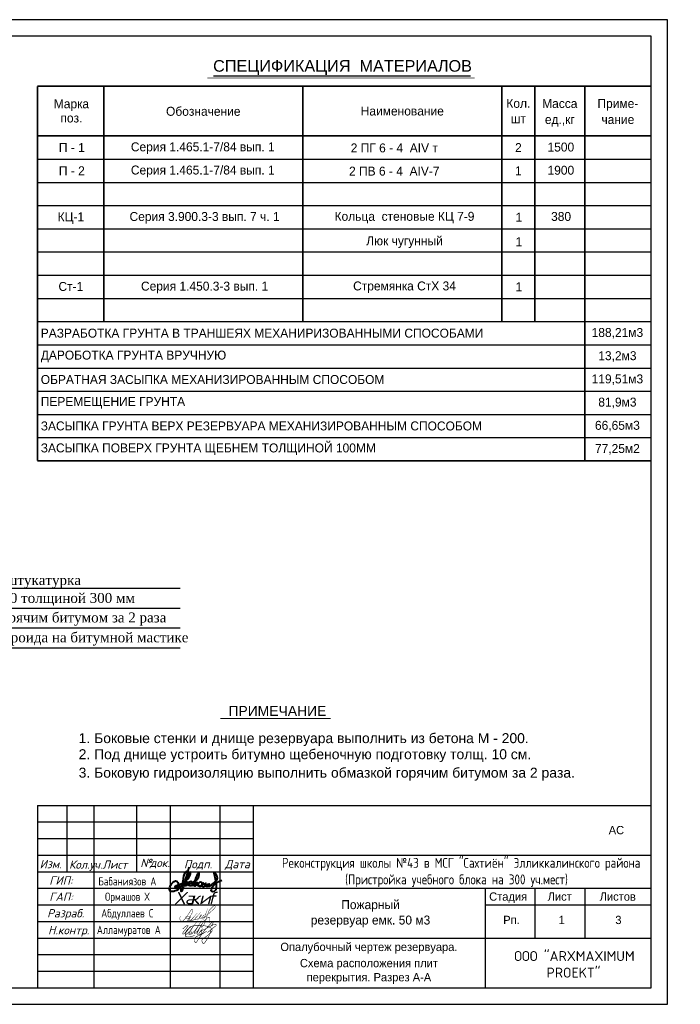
# Model space of a CAD drawing. Header units: millimetres. Extents: x -5733 to 3442, y -1003 to 2277.
# Tile 10 of 20: x 2258 to 2458, y 556 to 853. Entities that reach past the tile are written whole.
import ezdxf
from ezdxf.enums import TextEntityAlignment as Align

# ---------------------------------------------------------------- set-up
doc = ezdxf.new("R2010")
doc.units = ezdxf.units.MM
doc.linetypes.add('K5LT32772', pattern=[0])
doc.layers.add('Building', color=250, linetype='Continuous')
doc.layers.add('Системный слой', color=7, linetype='Continuous')
doc.styles.add('Arial_3', font='arial.ttf', dxfattribs={"height": 3})
doc.styles.add('GOST', font='gost.shx', dxfattribs={"oblique": 15})
doc.styles.add('style3', font='times.ttf', dxfattribs={"height": 2.5})
doc.styles.add('Times new roman', font='times.ttf', dxfattribs={"height": 2})
doc.styles.add('Tokhirov Ilyos', font='isocpeui.ttf')
doc.styles.add('А2.5', font='GOTHIC.TTF', dxfattribs={"height": 2.5})
doc.styles.add('А2.7', font='arial.ttf', dxfattribs={"height": 2.7})
doc.styles.add('А3', font='GOTHIC.TTF', dxfattribs={"height": 3})

# ---------------------------------------------------------------- blocks, each defined once
blk = doc.blocks.new('22а2')
at = {"layer": 'Системный слой', "color": 5, "linetype": 'K5LT32772', "true_color": 0x0000ff, "const_width": 0.1585470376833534}
for points in [[(14893.70090679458, 5470.813986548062), (14893.81868016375, 5470.947819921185), (14893.94028258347, 5471.051328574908), (14894.04785182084, 5471.137383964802), (14894.1339072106, 5471.219853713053), (14894.26836030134, 5471.338613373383), (14894.4557270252, 5471.472446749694), (14894.60026706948, 5471.6009267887), (14894.73945377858, 5471.707993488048), (14894.88399382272, 5471.7775868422), (14894.96764433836, 5471.799548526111), (14895.0195199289, 5471.807848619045), (14895.09110824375, 5471.813036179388), (14895.14713388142, 5471.814073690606), (14895.21249712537, 5471.797473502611), (14895.2685227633, 5471.773610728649), (14895.28014061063, 5471.707993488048), (14895.26022266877, 5471.641846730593), (14895.21590059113, 5471.568806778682), (14895.09277388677, 5471.41356006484), (14893.73838013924, 5469.705846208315), (14893.71314573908, 5469.647040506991), (14893.69696055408, 5469.599729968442), (14893.67949345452, 5469.518479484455), (14893.66583519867, 5469.43414307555), (14893.66459018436, 5469.374382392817), (14893.67698219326, 5469.330266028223), (14893.6856281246, 5469.310380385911), (14893.7046491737, 5469.267150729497), (14893.73318074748, 5469.253317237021), (14893.76517069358, 5469.248994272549), (14893.81358790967, 5469.245535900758), (14893.85335919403, 5469.244671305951), (14893.90553612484, 5469.259038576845), (14893.95001120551, 5469.28243857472), (14893.9978197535, 5469.310824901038), (14894.09170024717, 5469.373939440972), (14894.18457189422, 5469.437816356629), (14894.28915309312, 5469.519987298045), (14894.53267788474, 5469.753053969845), (14895.05530054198, 5470.284006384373), (14895.53710068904, 5470.921053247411), (14896.01442461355, 5471.628840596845), (14895.05530054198, 5470.284006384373), (14894.50926037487, 5469.572012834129), (14894.48523300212, 5469.522030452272), (14894.4555219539, 5469.436074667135), (14894.42360701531, 5469.320406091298), (14894.40996637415, 5469.257026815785), (14894.40391422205, 5469.207745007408), (14894.40910178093, 5469.156734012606), (14894.41688311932, 5469.123014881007), (14894.43331038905, 5469.091024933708), (14894.46357114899, 5469.078056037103), (14894.49729028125, 5469.071139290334), (14894.53533237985, 5469.071139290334), (14894.58420706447, 5469.079506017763), (14894.64331179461, 5469.099002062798), (14894.70198043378, 5469.138392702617), (14895.0392405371, 5469.438179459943), (14895.5585140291, 5469.936039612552), (14895.86094639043, 5470.258948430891), (14896.20327457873, 5470.686513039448), (14896.26265280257, 5470.769126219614), (14896.82725441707, 5471.499213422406), (14896.37089688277, 5470.846224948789), (14896.13854731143, 5470.456394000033), (14895.72446741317, 5469.679079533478), (14895.53263940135, 5469.327543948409), (14895.519979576, 5469.24277343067), (14895.52371461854, 5469.176787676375), (14895.54487986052, 5469.126987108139), (14895.56106504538, 5469.092126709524), (14895.5959254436, 5469.053531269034), (14895.63524498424, 5469.028649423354), (14895.70424168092, 5469.024895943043), (14895.75155222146, 5469.037346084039), (14895.80508783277, 5469.048551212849), (14895.86722282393, 5469.077721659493), (14896.02197049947, 5469.281219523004)], [(14896.40398395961, 5469.997924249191), (14896.23160326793, 5469.719606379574), (14896.15415341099, 5469.536308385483), (14896.11542848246, 5469.430460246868), (14896.10538335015, 5469.365944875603), (14896.11183604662, 5469.332859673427), (14896.1247181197, 5469.30734413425), (14896.16786168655, 5469.275589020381), (14896.23178481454, 5469.249349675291), (14896.28987308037, 5469.251933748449), (14896.35223484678, 5469.276116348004), (14896.45542009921, 5469.363536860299), (14896.52514089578, 5469.435747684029), (14896.69127938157, 5469.619621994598), (14897.29781267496, 5470.261486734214), (14897.78472187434, 5470.888771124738), (14898.38730402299, 5471.746483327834), (14897.7217968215, 5470.666198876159), (14897.34278069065, 5470.049494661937), (14897.20145264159, 5469.753990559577), (14897.15648462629, 5469.535574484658), (14897.23999665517, 5469.484182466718), (14897.35562869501, 5469.49060646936), (14897.47126073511, 5469.535574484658), (14897.63828479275, 5469.657630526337), (14898.03384376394, 5470.061352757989), (14898.38346905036, 5470.518446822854), (14898.65327714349, 5470.910310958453), (14898.84599720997, 5471.231511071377), (14899.12865330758, 5471.655495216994), (14898.51837309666, 5470.595534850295), (14898.33850103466, 5470.203670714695), (14898.12008495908, 5469.779686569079), (14897.98518091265, 5469.52915048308), (14897.94907510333, 5469.404859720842), (14897.95337787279, 5469.342469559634), (14897.98518091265, 5469.252918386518), (14898.04803880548, 5469.187569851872), (14898.14578096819, 5469.130862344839), (14898.24381482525, 5469.140239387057), (14898.33850103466, 5469.18225436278)], [(14902.36730721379, 5471.640190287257), (14902.50146153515, 5471.782305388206), (14902.57581340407, 5471.857586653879), (14902.66281131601, 5471.922846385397), (14902.82251292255, 5472.026737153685), (14902.97493425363, 5472.106665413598), (14903.1189909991, 5472.178229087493), (14903.19148407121, 5472.204252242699), (14903.2730915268, 5472.224774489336), (14903.38180259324, 5472.219033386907), (14903.48508360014, 5472.192654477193), (14903.57232925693, 5472.164198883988), (14903.65853166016, 5472.121990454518), (14903.70058623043, 5472.069400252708), (14903.72919568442, 5472.006358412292), (14903.7431378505, 5471.887914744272), (14903.74127905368, 5471.834009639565), (14903.73198507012, 5471.790327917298), (14903.70224432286, 5471.747575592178), (14903.65577440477, 5471.7029644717), (14903.36302755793, 5471.505286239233), (14902.76559535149, 5471.055606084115), (14901.13801077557, 5469.700141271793), (14901.82255250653, 5470.264425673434), (14901.86608487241, 5470.275787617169), (14901.90265841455, 5470.277401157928), (14901.94299688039, 5470.279014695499), (14901.98906265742, 5470.273676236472), (14902.0306658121, 5470.255349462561), (14902.06562581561, 5470.226305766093), (14902.09682089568, 5470.190807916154), (14902.10931998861, 5470.15341890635), (14902.11232057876, 5470.067775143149), (14902.10457559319, 5469.981934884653), (14902.09683060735, 5469.898676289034), (14902.0815682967, 5469.811148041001), (14902.05210176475, 5469.731874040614), (14901.71154573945, 5468.941595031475), (14901.09175795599, 5467.803775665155), (14900.30546002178, 5466.656705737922), (14900.11119817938, 5466.453193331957), (14899.89843520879, 5466.434692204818), (14899.67642167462, 5466.536448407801), (14899.55616434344, 5466.76771250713), (14899.44515757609, 5467.165486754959), (14899.43590701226, 5467.46150480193), (14899.79667900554, 5467.84077792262), (14900.52747355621, 5468.340308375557), (14901.47103107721, 5469.089604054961), (14901.86880532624, 5469.45037604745), (14902.42383916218, 5470.005409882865), (14902.46444921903, 5470.089402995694), (14902.48768417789, 5470.141449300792), (14902.51277793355, 5470.203718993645), (14902.52559536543, 5470.273676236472), (14902.53545523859, 5470.338258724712), (14902.53824343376, 5470.397740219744), (14902.53452584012, 5470.443280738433), (14902.52559536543, 5470.504940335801), (14902.47198698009, 5470.663017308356), (14902.39608747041, 5470.828710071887), (14902.24157045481, 5470.993960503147), (14902.0630671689, 5471.143229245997), (14901.82313600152, 5471.310761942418), (14901.56353671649, 5471.439247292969), (14901.05215300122, 5471.594047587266), (14900.49047130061, 5471.707513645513), (14899.48215983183, 5471.846272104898), (14898.41834497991, 5471.892524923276), (14897.72455268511, 5471.892524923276), (14897.42395870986, 5471.860849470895), (14897.17727701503, 5471.822305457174), (14896.9267409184, 5471.764489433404), (14896.65148726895, 5471.689012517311), (14896.21444755, 5471.444574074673), (14895.79118482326, 5471.170980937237), (14895.10664309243, 5470.643698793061), (14894.61636320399, 5470.005409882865), (14894.39434966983, 5469.320868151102), (14894.43135192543, 5468.738082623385), (14894.61636320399, 5468.460565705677), (14895.04188914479, 5468.395811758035), (14895.73568143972, 5468.414312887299), (14896.47572655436, 5468.571572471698), (14897.27127505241, 5468.839838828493)], [(14899.62528493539, 5470.824008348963), (14899.3208414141, 5470.479797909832), (14898.88914844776, 5469.940181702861), (14898.67330196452, 5469.639538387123), (14898.52922505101, 5469.408595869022), (14898.50691948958, 5469.261379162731), (14898.54706950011, 5469.216768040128), (14898.70766954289, 5469.18554025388), (14898.8905751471, 5469.216768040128), (14898.99764184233, 5469.221229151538), (14899.13593632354, 5469.292606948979), (14899.2831530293, 5469.39521253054), (14899.3902197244, 5469.564734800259), (14899.41252528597, 5469.752101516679), (14899.38575861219, 5469.881473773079), (14899.26976969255, 5469.984079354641), (14899.15824188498, 5470.077762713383), (14899.08240297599, 5470.11791272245), (14900.89739848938, 5470.996716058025), (14901.64922021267, 5471.387509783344), (14901.89012028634, 5471.532049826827), (14902.18455370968, 5471.719416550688), (14902.36656709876, 5471.890723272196), (14902.56999382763, 5472.153036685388), (14902.68592282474, 5472.309362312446), (14902.75200721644, 5472.42070343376), (14902.78228285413, 5472.550262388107), (14902.78629785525, 5472.666697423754), (14902.77023785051, 5472.749674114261), (14902.73059387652, 5472.811496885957), (14902.66584781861, 5472.858079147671), (14902.59676050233, 5472.870383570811), (14902.51863110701, 5472.85674081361), (14902.44686712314, 5472.806143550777), (14902.09354701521, 5472.404643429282), (14900.38706689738, 5470.515404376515), (14899.46201054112, 5469.297413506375), (14897.7549257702, 5466.702149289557), (14897.70585353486, 5466.66311455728), (14897.63782157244, 5466.636347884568), (14897.59321044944, 5466.629656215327), (14897.54971460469, 5466.626310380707), (14897.52294793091, 5466.637463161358), (14897.45603124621, 5466.703264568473), (14897.39559970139, 5466.79843312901), (14897.25641299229, 5467.044686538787), (14897.19198167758, 5467.331968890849), (14897.21874835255, 5467.679935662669), (14897.26157503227, 5467.995782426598), (14897.47035509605, 5468.290215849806), (14897.83973520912, 5468.504349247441), (14898.578495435, 5468.830902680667), (14899.83331742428, 5469.444394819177), (14900.66843771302, 5469.964738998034), (14900.89327779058, 5470.099643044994)]]:
    blk.add_lwpolyline(points, dxfattribs=at)
blk = doc.blocks.new('Пидпись мой')
at = {"color": 160, "lineweight": 40, "ltscale": 30, "true_color": 0x2424ff}
for points in [[(5872702.684548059, -1105128.90691203), (5872413.004487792, -1106004.232506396), (5872473.763221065, -1105759.411923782), (5872730.45867447, -1105477.218349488), (5872759.795944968, -1105316.582503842), (5872590.591254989, -1105821.346173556), (5872687.211686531, -1105703.757752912), (5872586.083056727, -1105697.412450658), (5872698.085732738, -1105806.158445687), (5872835.710380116, -1105783.61911212), (5872828.936755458, -1105688.980000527), (5872727.423003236, -1105693.480413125), (5872707.124783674, -1105765.589508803), (5872795.113940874, -1105819.678318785), (5872887.588642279, -1105684.470270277), (5872865.047650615, -1105707.000286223), (5872844.726776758, -1105803.903580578), (5872867.290422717, -1105821.933183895), (5872858.296680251, -1105803.204758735), (5873011.66604034, -1105589.067113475), (5873083.615979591, -1105459.962108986), (5873095.169653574, -1105339.000708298), (5872907.932170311, -1105773.910147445), (5872916.948567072, -1105827.998957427), (5873042.453183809, -1105722.551401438), (5872944.020411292, -1105713.075377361), (5873041.025965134, -1105812.224219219), (5873110.302701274, -1105835.182845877), (5873198.291858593, -1105787.867948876), (5873177.993639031, -1105708.994257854), (5873103.529076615, -1105706.739392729), (5873056.159012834, -1105756.318472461), (5873056.159012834, -1105810.397964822), (5873137.374545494, -1105844.202306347), (5873252.435547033, -1105724.768996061), (5873231.412390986, -1105739.900818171), (5873190.272249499, -1105808.78601578), (5873211.182134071, -1105844.621599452), (5873337.955389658, -1105798.937286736), (5873340.470012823, -1105735.959463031), (5873295.093524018, -1105796.412210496), (5873401.002203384, -1105839.236012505), (5873456.48249332, -1105811.525397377), (5873486.748588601, -1105768.701595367), (5873411.083350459, -1105783.814782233), (5873471.61554102, -1105846.792605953), (5873544.743501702, -1105803.968803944), (5873773.868717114, -1105489.573519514), (5873670.29342691, -1105332.74858229), (5873650.674835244, -1106045.798429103), (5873564.928450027, -1106050.829946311), (5873622.923363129, -1105829.163660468), (5873829.711475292, -1105665.425045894), (5873950.775856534, -1105612.528891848)], [(5872706.875586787, -1105285.927519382), (5872625.773325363, -1105295.179920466), (5872341.167820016, -1105934.313052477), (5871982.256332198, -1106000.16070451), (5872245.951952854, -1105659.955600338), (5872288.22480754, -1105883.000894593), (5872192.284003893, -1105877.978695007), (5872397.984711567, -1105760.483450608), (5872823.454423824, -1105738.111834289)]]:
    blk.add_spline(points, degree=3, dxfattribs=at)

msp = doc.modelspace()

# ---------------------------------------------------------------- linework, layer by layer
for p, q in [((2316.746270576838, 836.3302706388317), (2394.308297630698, 836.3302706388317)), ((2263.701609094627, 811.1878828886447), (2448.701609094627, 811.1878828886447)), ((2263.701609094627, 811.1878828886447), (2448.701609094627, 811.1878828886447)), ((2263.701609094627, 811.1878828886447), (2448.701609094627, 811.1878828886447)), ((2263.701609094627, 804.1878828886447), (2448.701609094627, 804.1878828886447)), ((2263.701609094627, 797.1878828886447), (2448.701609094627, 797.1878828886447)), ((2263.701609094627, 790.1878828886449), (2448.701609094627, 790.1878828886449)), ((2263.701609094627, 783.1878828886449), (2448.701609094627, 783.1878828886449)), ((2263.701609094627, 776.1878828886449), (2448.701609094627, 776.1878828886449)), ((2263.701609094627, 769.1878828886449), (2448.701609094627, 769.1878828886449)), ((2263.701609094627, 762.1878828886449), (2448.701609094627, 762.1878828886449)), ((2263.701609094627, 762.1878828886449), (2448.701609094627, 762.1878828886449)), ((2263.701609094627, 755.1878828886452), (2448.701609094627, 755.1878828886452)), ((2263.701609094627, 748.1878828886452), (2448.701609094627, 748.1878828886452)), ((2263.701609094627, 741.1878828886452), (2448.701609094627, 741.1878828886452)), ((2263.701609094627, 734.1878828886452), (2448.701609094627, 734.1878828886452)), ((2263.701609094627, 727.1878828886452), (2448.701609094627, 727.1878828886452)), ((2263.701609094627, 720.1878828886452), (2448.701609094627, 720.1878828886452)), ((2174.059323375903, 681.7827043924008), (2306.73068072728, 681.7827043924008)), ((2231.088875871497, 675.782704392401), (2306.73068072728, 675.7827043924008)), ((2231.088875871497, 669.7827043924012), (2306.73068072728, 669.782704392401)), ((2231.088875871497, 663.7827043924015), (2306.73068072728, 663.782704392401)), ((2263.701609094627, 611.2491921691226), (2328.701609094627, 611.2491921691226)), ((2263.701609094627, 606.2491921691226), (2328.701609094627, 606.2491921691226)), ((2263.701609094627, 601.2491921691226), (2328.701609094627, 601.2491921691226)), ((2263.701609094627, 596.2491921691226), (2328.701609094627, 596.2491921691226)), ((2263.701609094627, 591.2491921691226), (2328.701609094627, 591.2491921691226)), ((2263.701609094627, 586.2491921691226), (2328.701609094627, 586.2491921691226)), ((2263.701609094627, 581.2491921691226), (2328.701609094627, 581.2491921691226)), ((2263.701609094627, 576.2491921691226), (2328.701609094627, 576.2491921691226)), ((2263.701609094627, 571.2491921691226), (2328.701609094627, 571.2491921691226)), ((2263.701609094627, 566.2491921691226), (2328.701609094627, 566.2491921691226))]:
    msp.add_line(p, q)
at = {"lineweight": 30}
for p, q in [((2263.701609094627, 616.2491921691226), (2448.701609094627, 616.2491921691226)), ((2263.701609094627, 616.2491921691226), (2263.701609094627, 561.2491921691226)), ((2272.524256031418, 616.1733451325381), (2272.524256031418, 596.3836092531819)), ((2280.701609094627, 616.2491921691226), (2280.701609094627, 561.2491921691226)), ((2293.595158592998, 616.1733451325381), (2293.595158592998, 596.3836092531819)), ((2303.701609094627, 616.2491921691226), (2303.701609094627, 561.2491921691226)), ((2318.701609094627, 616.2491921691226), (2318.701609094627, 561.2491921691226)), ((2328.701609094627, 616.2491921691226), (2328.701609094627, 561.2491921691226)), ((2328.701609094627, 601.2491921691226), (2448.701609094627, 601.2491921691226)), ((2328.701609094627, 591.2491921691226), (2448.701609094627, 591.2491921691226)), ((2398.701609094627, 591.2491921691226), (2398.701609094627, 561.2491921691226)), ((2413.701609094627, 591.2491921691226), (2413.701609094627, 576.2491921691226)), ((2428.701609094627, 591.2491921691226), (2428.701609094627, 576.2491921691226)), ((2398.701609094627, 586.2491921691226), (2448.701609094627, 586.2491921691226)), ((2328.701609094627, 576.2491921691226), (2448.701609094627, 576.2491921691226))]:
    msp.add_line(p, q, dxfattribs=at)
msp.add_lwpolyline([(2033.705814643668, 556.2491921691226), (2453.701609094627, 556.2491921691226), (2453.701609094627, 853.2529937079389), (2033.705814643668, 853.2529937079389)], close=True)
msp.add_lwpolyline([(2053.705814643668, 561.2491921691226), (2448.701609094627, 561.2491921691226), (2448.701609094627, 848.2529937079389), (2053.705814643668, 848.2529937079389)], close=True, dxfattribs=at)
for points, const_width in [([(2314.882281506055, 835.6930108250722), (2395.498071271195, 835.6930108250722)], 0.2), ([(2263.701609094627, 833.1878828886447), (2263.701609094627, 720.1878828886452)], 0.5), ([(2448.701609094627, 833.1878828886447), (2263.701609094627, 833.1878828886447)], 0.5), ([(2283.701609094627, 833.1878828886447), (2283.701609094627, 762.1878828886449)], 0.5), ([(2343.701609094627, 833.1878828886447), (2343.701609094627, 762.1878828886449)], 0.5), ([(2403.701609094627, 833.1878828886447), (2403.701609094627, 818.1878828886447)], 0.5), ([(2413.701609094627, 833.1878828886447), (2413.701609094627, 818.1878828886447)], 0.5), ([(2428.701609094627, 833.1878828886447), (2428.701609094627, 720.1878828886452)], 0.5), ([(2448.701609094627, 818.1878828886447), (2263.701609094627, 818.1878828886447)], 0.5), ([(2403.701609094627, 818.1878828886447), (2403.701609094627, 762.1878828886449)], 0.5), ([(2413.701609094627, 818.1878828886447), (2413.701609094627, 762.1878828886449)], 0.5), ([(2448.701609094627, 720.1878828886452), (2263.701609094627, 720.1878828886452)], 0.5), ([(2318.877204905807, 642.4575023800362), (2352.072979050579, 642.4575023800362)], 0.3)]:
    msp.add_lwpolyline(points, dxfattribs=dict(const_width=const_width))
at = {"layer": 'Системный слой', "color": 5, "linetype": 'K5LT32772', "true_color": 0x0000ff, "const_width": 0.1200907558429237}
for points in [[(2309.286271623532, 581.5702853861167), (2309.203592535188, 581.2846073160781), (2309.322897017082, 581.2846073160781), (2309.480386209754, 581.4201212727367), (2310.171508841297, 581.8559634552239), (2310.856821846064, 582.6031214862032), (2310.062000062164, 581.635109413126), (2310.000466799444, 581.4201212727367), (2310.189171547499, 581.4201212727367), (2310.40465656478, 581.5043596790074), (2311.147903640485, 582.0184606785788), (2311.921106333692, 582.8628794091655), (2311.386986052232, 582.203904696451), (2311.315770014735, 582.0082869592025), (2311.315770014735, 581.753943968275), (2311.824455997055, 581.870613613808), (2312.277186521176, 582.203904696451), (2312.572224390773, 582.3833691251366), (2312.816393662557, 582.6434094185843), (2313.014781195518, 582.8730531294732), (2313.141952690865, 583.0917881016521), (2313.141952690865, 583.2001154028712), (2312.958825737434, 583.2001154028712), (2312.816393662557, 583.1121355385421), (2312.658701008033, 582.7349729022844), (2312.572224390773, 582.3833691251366), (2312.572224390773, 582.203904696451), (2312.862175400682, 582.203904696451), (2313.202995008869, 582.2991307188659), (2313.660812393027, 582.8272713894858), (2314.001632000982, 583.2952624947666), (2313.442077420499, 582.5518459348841), (2313.208081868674, 582.203904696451), (2313.396295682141, 582.203904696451), (2313.737115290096, 582.2991307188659), (2314.098282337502, 582.7349729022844), (2314.269021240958, 583.0819143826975), (2314.327191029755, 583.2001154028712), (2314.393320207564, 583.3919128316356), (2314.09319547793, 582.6434094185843), (2313.843939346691, 582.2991307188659), (2314.032153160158, 582.2991307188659), (2314.81339052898, 583.2001154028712), (2315.256411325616, 583.5187563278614), (2316.226837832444, 584.3904406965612), (2316.648344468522, 584.7826290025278), (2317.028494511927, 585.1519500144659), (2317.281649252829, 585.5316821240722), (2317.281649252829, 585.8797698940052), (2316.973408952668, 586.0139655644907), (2316.599829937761, 585.7429376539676), (2315.822685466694, 584.9681264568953), (2315.471767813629, 584.5662425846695), (2315.067564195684, 583.4872130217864), (2314.673334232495, 582.3833691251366), (2314.570783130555, 581.870613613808), (2314.07121300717, 580.5699668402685), (2313.660024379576, 579.9399987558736), (2313.385585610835, 579.5678960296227), (2313.051562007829, 579.5678960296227), (2313.051562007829, 580.1480422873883), (2314.598618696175, 582.094028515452), (2314.915062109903, 582.2991307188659), (2315.213925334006, 582.3833691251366), (2315.547948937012, 582.3833691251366), (2315.671010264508, 582.2991307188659), (2315.671010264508, 580.7809291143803)], [(2306.786222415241, 582.8214087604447), (2306.630930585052, 582.3247684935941), (2306.630930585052, 581.9145640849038), (2306.814057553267, 581.5263349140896), (2307.114385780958, 581.3139076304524), (2307.480639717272, 581.3139076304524), (2308.601376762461, 582.4273195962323), (2309.956516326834, 584.6101930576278), (2310.249519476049, 584.9178463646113), (2310.469271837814, 584.9178463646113), (2310.469271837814, 584.3904406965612), (2310.293469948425, 583.7165334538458), (2309.707463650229, 582.6836973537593), (2308.938330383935, 581.5043596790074), (2308.535451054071, 581.0648549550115), (2308.784503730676, 581.0648549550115), (2309.092157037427, 581.2846073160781), (2309.480386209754, 581.8559634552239), (2309.780714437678, 582.5518459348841), (2309.568287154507, 582.7349729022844), (2308.601376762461, 582.7349729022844), (2308.440225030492, 582.6031214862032), (2308.337673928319, 582.3613938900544), (2308.564751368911, 582.2148923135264), (2309.553636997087, 582.2148923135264), (2309.883265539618, 582.3833691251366)]]:
    msp.add_lwpolyline(points, dxfattribs=at)

# ---------------------------------------------------------------- block references
at = {"xscale": 0.008, "yscale": 0.008, "zscale": 0.008}
msp.add_blockref('Пидпись мой', (-44672.27055024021, 9438.63418335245), dxfattribs=at)
at = {"color": 5, "linetype": 'Continuous', "lineweight": 0}
msp.add_blockref('22а2', (-12586.15719278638, -4891.807103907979, 98.92600000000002), dxfattribs=at)

# ---------------------------------------------------------------- texts
for s, height, style, p in [('СПЕЦИФИКАЦИЯ  МАТЕРИАЛОВ', 3.5, 'Arial_3', (2355.679926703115, 837.5662083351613)), ('Марка', 2.7, 'А3', (2273.949725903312, 826.5360065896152)), ('Кол.', 2.7, 'А3', (2408.695487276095, 826.6735935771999)), ('Масса', 2.7, 'А3', (2421.201609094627, 826.6240977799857)), ('Приме-', 2.7, 'А3', (2438.701609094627, 826.6240977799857)), ('поз.', 2.7, 'А3', (2273.949725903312, 822.2557537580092)), ('шт', 2.7, 'А3', (2408.695487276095, 822.0373991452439)), ('ед.,кг', 2.7, 'А3', (2421.201609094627, 821.804861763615)), ('чание', 2.7, 'А3', (2438.701609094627, 821.804861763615)), ('П - 1', 2.7, 'А3', (2274.065080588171, 813.3302691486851)), ('Серия 1.465.1-7/84 вып. 1', 2.7, 'А3', (2313.550655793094, 813.5557220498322)), ('2 ПГ 6 - 4  АIV т', 2.7, 'А3', (2371.287501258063, 813.2255781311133)), ('2', 2.7, 'А3', (2408.704100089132, 813.3172915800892)), ('1500', 2.7, 'А3', (2421.509245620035, 813.4875374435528)), ('П - 2', 2.7, 'А3', (2274.065080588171, 806.3302691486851)), ('Серия 1.465.1-7/84 вып. 1', 2.7, 'А3', (2313.550655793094, 806.5557220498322)), ('2 ПВ 6 - 4  АIV-7', 2.7, 'А3', (2371.287501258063, 806.2255781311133)), ('1', 2.7, 'А3', (2408.704100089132, 806.3172915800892)), ('1900', 2.7, 'А3', (2421.509245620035, 806.4875374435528)), ('КЦ-1', 2.7, 'А3', (2273.779975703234, 792.4332475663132)), ('Серия 3.900.3-3 вып. 7 ч. 1', 2.7, 'А3', (2314.090625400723, 792.5373819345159)), ('Кольца  стеновые КЦ 7-9', 2.7, 'А3', (2374.368949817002, 792.5901518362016)), ('1', 2.7, 'А3', (2408.865661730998, 792.3252278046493)), ('380', 2.7, 'А3', (2421.578799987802, 792.5475048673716)), ('Люк чугунный', 2.7, 'А3', (2374.368949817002, 785.1878214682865)), ('1', 2.7, 'А3', (2408.865661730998, 784.9228974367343)), ('Ст-1', 2.7, 'А3', (2273.779975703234, 771.4332475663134)), ('Серия 1.450.3-3 вып. 1', 2.7, 'А3', (2314.090625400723, 771.5373819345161)), ('Стремянка СтХ 34', 2.7, 'А3', (2374.368949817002, 771.5901518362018)), ('1', 2.7, 'А3', (2408.865661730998, 771.3252278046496)), ('188,21м3', 2.7, 'А3', (2438.559072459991, 757.5475048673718)), ('13,2м3', 2.7, 'А3', (2438.559072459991, 750.547504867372)), ('119,51м3', 2.7, 'А3', (2438.559072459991, 743.547504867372)), ('81,9м3', 2.7, 'А3', (2438.559072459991, 736.547504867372)), ('66,65м3', 2.7, 'А3', (2438.559072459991, 729.547504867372)), ('77,25м2', 2.7, 'А3', (2438.559072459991, 722.547504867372)), ('АС', 2.5, 'А2.5', (2438.261829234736, 607.5512971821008)), ('Рп.', 2.5, 'А2.5', (2406.618265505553, 580.4528274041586)), ('1', 2.5, 'А2.5', (2421.758690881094, 580.4528274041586)), ('3', 2.5, 'А2.5', (2438.86651321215, 580.4528274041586))]:
    msp.add_text(s, height=height, dxfattribs=dict(style=style)).set_placement(p, align=Align.CENTER)
at = {"style": 'А3'}
for s, p in [('Обозначение', (2313.701609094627, 825.6878828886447)), ('Наименование', (2373.701609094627, 825.6878828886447))]:
    msp.add_text(s, height=2.7, dxfattribs=at).set_placement(p, align=Align.MIDDLE)
for s, style, p in [('Таркетная штукатурка', 'style3', (2233.275773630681, 682.726930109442)), ('Бетон М 200 толщиной 300 мм', 'style3', (2233.275773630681, 677.3248401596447)), ('Обмазка горячим битумом за 2 раза', 'style3', (2233.275773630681, 671.4425627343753)), ('2-слоя рубероида на битумной мастике', 'style3', (2233.275773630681, 665.4402384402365)), ('ПРИМЕЧАНИЕ', 'А2.7', (2321.285668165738, 643.239629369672)), ('1. Боковые стенки и днище резервуара выполнить из бетона М - 200.', 'А2.7', (2276.131600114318, 635.0340854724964)), ('2. Под днище устроить битумно щебеночную подготовку толщ. 10 см.', 'А2.7', (2276.131600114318, 630.1928131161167)), ('3. Боковую гидроизоляцию выполнить обмазкой горячим битумом за 2 раза.  ', 'А2.7', (2276.131600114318, 624.6158635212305))]:
    msp.add_text(s, height=3, dxfattribs=dict(style=style)).set_placement(p)
at = {"color": 7, "linetype": 'Continuous', "lineweight": -3, "style": 'Tokhirov Ilyos'}
for s, p in [('№', (2294.722607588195, 597.6570194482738)), ('Изм.', (2264.372589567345, 597.2780875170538)), ('Кол.уч.', (2273.240031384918, 597.1549460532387)), ('Лист', (2283.289098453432, 597.1549460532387)), ('док.', (2297.571901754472, 597.6570194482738)), ('Подп.', (2307.89384831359, 597.2780875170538)), ('Дата', (2320.216988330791, 597.2780875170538)), ('ГИП:', (2267.274816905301, 592.36088781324)), ('ГАП:', (2267.274816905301, 587.4531825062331)), ('Разраб.', (2266.622423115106, 582.4531825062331)), ('Н.контр.', (2266.903851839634, 577.3608897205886))]:
    msp.add_text(s, height=2.5, dxfattribs=at).set_placement(p)
at = {"style": 'А2.5'}
for s, p in [('Стадия', (2399.898484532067, 588.7491921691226)), ('Лист', (2417.540171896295, 588.7491921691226)), ('Листов', (2433.226781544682, 588.7491921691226))]:
    msp.add_text(s, height=2.5, dxfattribs=at).set_placement(p, align=Align.MIDDLE_LEFT)
at = {"lineweight": 18, "style": 'А2.5'}
for s, p in [('Пожарный', (2364.122990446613, 584.9631248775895)), ('резервуар емк. 50 м3', (2364.122990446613, 580.3151539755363))]:
    msp.add_text(s, height=2.7, dxfattribs=at).set_placement(p, align=Align.CENTER)
at = {"linetype": 'Continuous', "style": 'А2.5'}
for s, p in [('Опалубочный чертеж резервуара.', (2363.638915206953, 572.3106696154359)), ('Схема расположения плит', (2363.638915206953, 567.4360077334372)), ('перекрытия. Разрез А-А', (2363.638915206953, 563.1755707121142))]:
    msp.add_text(s, height=2.5, dxfattribs=at).set_placement(p, align=Align.CENTER)
for s, width, insert, char_height, attachment_point, style in [(' РАЗРАБОТКА ГРУНТА В ТРАНШЕЯХ МЕХАНИРИЗОВАННЫМИ СПОСОБАМИ ', 165, (2263.701609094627, 758.687882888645), 2.7, 4, 'А3'), (' ДАРОБОТКА ГРУНТА ВРУЧНУЮ ', 165, (2263.701609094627, 751.6878828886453), 2.7, 4, 'А3'), (' ОБРАТНАЯ ЗАСЫПКА МЕХАНИЗИРОВАННЫМ СПОСОБОМ', 165, (2263.701609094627, 744.6878828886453), 2.7, 4, 'А3'), (' ПЕРЕМЕЩЕНИЕ ГРУНТА ', 165, (2263.701609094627, 737.6878828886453), 2.7, 4, 'А3'), (' ЗАСЫПКА ГРУНТА ВЕРХ РЕЗЕРВУАРА МЕХАНИЗИРОВАННЫМ СПОСОБОМ', 165, (2263.701609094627, 730.6878828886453), 2.7, 4, 'А3'), (' ЗАСЫПКА ПОВЕРХ ГРУНТА ЩЕБНЕМ ТОЛЩИНОЙ 100ММ', 165, (2263.701609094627, 723.6878828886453), 2.7, 4, 'А3'), ('\\pi8.74379;{\\fGOST type A|b0|i0|c204|p2;Реконструкция школы №43 в МСГ "Сахтиён" Элликкалинского района \\P\\pi27.75182;(Пристройка учебного блока на 300 уч.мест)}', 124.3629816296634, (2328.701609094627, 600.4197450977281), 2.999995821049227, 1, 'А2.5'), ('\\pi1.75964;{\\fISOCPEUR|b0|i0|c204|p34;ООО "ARXMAXIMUM \\P\\pi11.50962;PROEKT"}', 38.31922790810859, (2405.692725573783, 572.3071927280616), 2.999995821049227, 1, 'А2.5')]:
    msp.add_mtext_dynamic_manual_height_columns(s, width=width, gutter_width=12.5, heights=[0], dxfattribs=dict(insert=insert, char_height=char_height, attachment_point=attachment_point, style=style))
at = {"color": 5, "linetype": 'Continuous', "lineweight": 30, "char_height": 3.75, "width": 121.1462415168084, "attachment_point": 1, "style": 'GOST'}
for s, insert in [('{\\Fscripts|c204;Х}', (2305.116879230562, 590.1392270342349)), ('{\\Fscripts|c204;а}', (2308.121767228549, 590.1843019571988)), ('{\\Fscripts|c204;к}', (2309.834747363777, 590.1843019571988)), ('{\\Fscripts|c204;и}', (2312.388562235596, 590.1843019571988)), ('{\\Fscripts|c0;f}', (2315.023148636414, 590.1843019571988))]:
    msp.add_mtext(s, dxfattribs=dict(at, insert=insert))
at = {"layer": 'Building', "color": 0, "char_height": 2.499999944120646, "attachment_point": 5, "style": 'Times new roman'}
for s, insert, width in [('{\\fGOST type A|b0|i0|c204|p34;Бабаниязов\\fGOST type A|b0|i0|c0|p34; \\fGOST type A|b0|i0|c204|p34;А}', (2290.803972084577, 593.3442826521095), 19.09482356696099), ('{\\fGOST type A|b0|i0|c204|p34;Ормашов Х}', (2290.803972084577, 588.3751709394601), 16.57499962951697), ('{\\fGOST type A|b0|i0|c204|p34;Абдуллаев С}', (2290.803972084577, 583.3751709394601), 16.57499962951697), ('{\\fGOST type A|b0|i0|c204|p34;Алламуратов А}', (2291.249203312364, 578.3751347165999), 19.80270383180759)]:
    msp.add_mtext(s, dxfattribs=dict(at, insert=insert, width=width))

doc.saveas('drawing.dxf')
